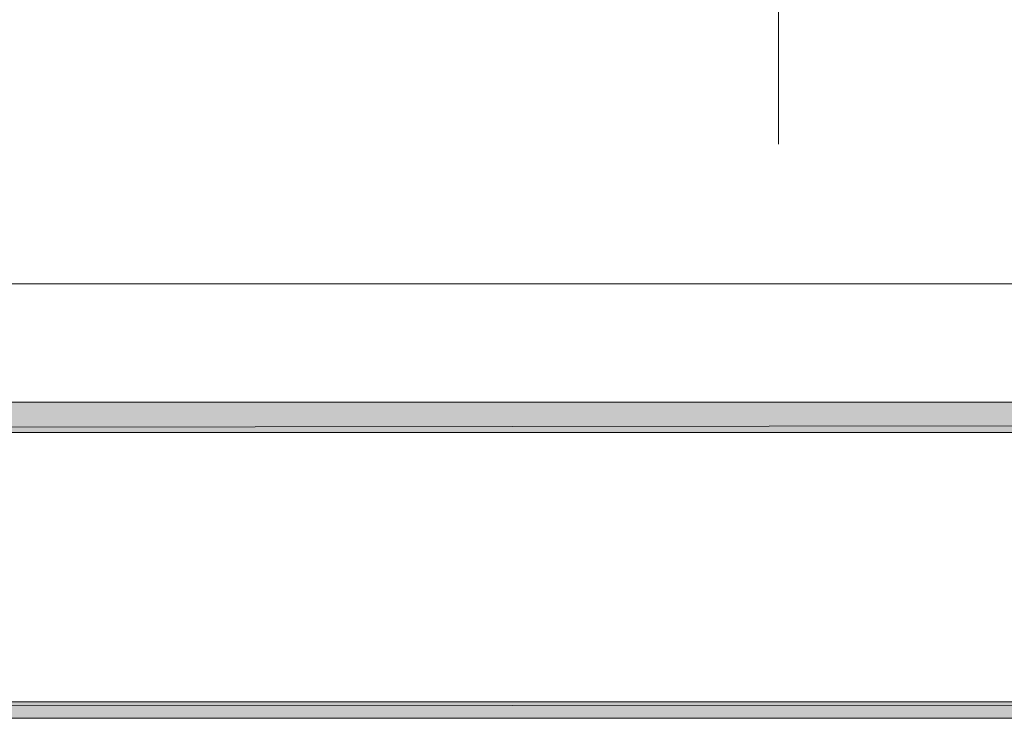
# Model space of a CAD drawing. Header units: millimetres. Extents: x 1527433 to 14789979, y -66543 to 11310.
# Tile 30 of 122: x 1949438 to 1951079, y -65658 to -64493. Entities that reach past the tile are written whole.
import ezdxf

# ---------------------------------------------------------------- set-up
doc = ezdxf.new("R2010")
doc.units = ezdxf.units.MM

msp = doc.modelspace()

# ---------------------------------------------------------------- hatches: boundary and pattern name
h = msp.add_hatch(color=7)
h.paths.add_polyline_path([(1982606.783, -35960.929), (1982583.5, -35982.095), (1982606.783, -65655.645)])
h.paths.add_polyline_path([(1982583.5, -35982.095), (1982606.783, -65655.645), (1982583.5, -65630.245)])
h.paths.add_polyline_path([(1982606.783, -65655.645), (1982583.5, -65630.245), (1982606.783, -65657.762)])
h.paths.add_polyline_path([(1982583.5, -65630.245), (1982606.783, -65657.762), (1940635.4, -65630.245)])
h.paths.add_polyline_path([(1982606.783, -65657.762), (1940635.4, -65630.245), (1940610, -65657.762)])
h.paths.add_polyline_path([(1940635.4, -65630.245), (1940610, -65657.762)])
h = msp.add_hatch(color=7)
h.paths.add_polyline_path([(1982083.967, -65130.712), (1982134.767, -65181.512), (1982083.967, -36481.629)])
h.paths.add_polyline_path([(1982134.767, -65181.512), (1982083.967, -36481.629), (1982134.767, -36432.945)])
h.paths.add_polyline_path([(1982083.967, -36481.629), (1982134.767, -36432.945), (1942635.65, -36481.629)])
h.paths.add_polyline_path([(1982134.767, -36432.945), (1942635.65, -36481.629), (1942584.85, -36432.945)])
h.paths.add_polyline_path([(1942635.65, -36481.629), (1942584.85, -36432.945), (1942635.65, -65130.712)])
h.paths.add_polyline_path([(1942584.85, -36432.945), (1942635.65, -65130.712), (1942584.85, -65181.512)])
h.paths.add_polyline_path([(1942635.65, -65130.712), (1942584.85, -65181.512), (1982083.967, -65130.712)])
h.paths.add_polyline_path([(1942584.85, -65181.512), (1982083.967, -65130.712), (1982134.767, -65181.512)])

# ---------------------------------------------------------------- linework, layer by layer
at = {"color": 7, "lineweight": 0}
for points in [[(1942728.783, -57859.962), (1942728.783, -60260.262), (1942728.783, -64933.862), (1963086.883, -64933.862)], [(1950712.85, -62760.045), (1950712.85, -63547.445), (1950450.383, -63598.245), (1950964.733, -63731.595), (1950702.267, -63784.512), (1950702.267, -64701.029)]]:
    msp.add_lwpolyline(points, dxfattribs=at)
for points in [[(1942635.65, -65130.712), (1942584.85, -65181.512), (1982083.967, -65130.712)], [(1942584.85, -65181.512), (1982083.967, -65130.712), (1982134.767, -65181.512)], [(1982606.783, -65657.762), (1940635.4, -65630.245), (1940610, -65657.762)], [(1982583.5, -65630.245), (1982606.783, -65657.762), (1940635.4, -65630.245)]]:
    msp.add_lwpolyline(points, close=True, dxfattribs=at)

doc.saveas('drawing.dxf')
